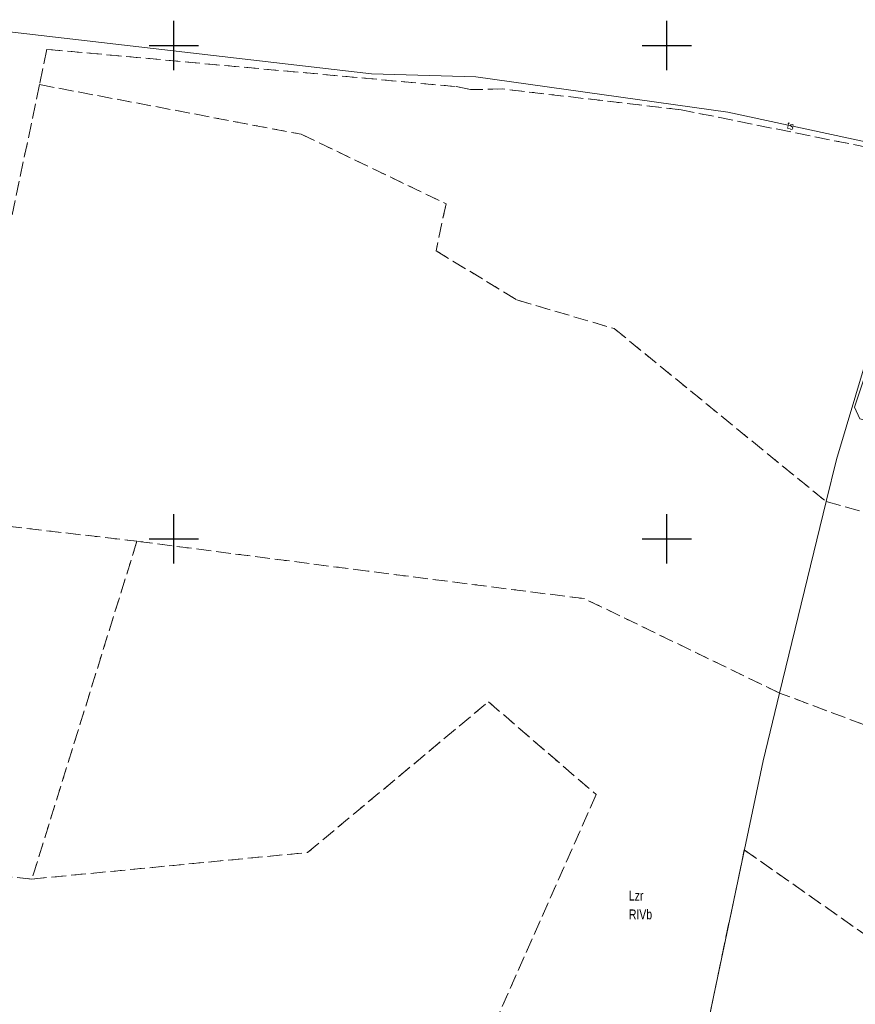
# Model space of a CAD drawing. Header units: metres. Extents: x 7523615 to 7533948, y 5492686 to 5502120.
# Tile 48 of 256: x 7529034 to 7529119, y 5498253 to 5498353. Entities that reach past the tile are written whole.
import ezdxf
from ezdxf.enums import TextEntityAlignment as Align

# ---------------------------------------------------------------- set-up
doc = ezdxf.new("R2010")
doc.units = ezdxf.units.M
for name, pattern in [('219-500', [0]), ('egkk-500', [2, 1.5, -0.5]), ('egug-500', [1, 0.5, -0.5])]:
    doc.linetypes.add(name, pattern=pattern)
doc.layers.get('0').update_dxf_attribs({"color": 2, "lineweight": 5})
doc.styles.get("Standard").update_dxf_attribs({"font": 'Working1250', "width": 0.75})

# ---------------------------------------------------------------- blocks, each defined once
blk = doc.blocks.new('203')
at = {"linetype": 'Continuous', "lineweight": 0}
h = blk.add_hatch(color=0, dxfattribs=at)
edge = h.paths.add_edge_path()
edge.add_arc((0, 0), 0.045, 0, 360)
blk = doc.blocks.new('RAMKA500K')
at = {"color": 0}
for p, q in [((250, 97.5), (250, 102.5)), ((300, 97.5), (300, 102.5)), ((247.5, 100), (252.5, 100)), ((297.5, 100), (302.5, 100)), ((250, 47.5), (250, 52.5)), ((300, 47.5), (300, 52.5)), ((247.5, 50), (252.5, 50)), ((297.5, 50), (302.5, 50))]:
    blk.add_line(p, q, dxfattribs=at)

msp = doc.modelspace()

# ---------------------------------------------------------------- linework, layer by layer
at = {"layer": '217-kontur klasyfikacyjny', "color": 7, "linetype": 'egkk-500', "lineweight": 18, "flags": 128}
for points in [[(7529037.13, 5498349.62), (7529036.38, 5498346.04)], [(7529078.54, 5498345.85), (7529037.13, 5498349.62)], [(7529036.38, 5498346.04), (7529033.13, 5498330.55)], [(7529036.38, 5498346.04), (7529062.93, 5498341.01)], [(7529080.09, 5498345.53), (7529078.54, 5498345.85)], [(7529083.35, 5498345.6), (7529080.09, 5498345.53)], [(7529101.44, 5498343.49), (7529083.35, 5498345.6)], [(7529126.29, 5498338.48), (7529101.44, 5498343.49)], [(7529062.93, 5498341.01), (7529077.61, 5498333.96)], [(7529077.61, 5498333.96), (7529076.59, 5498329.2)], [(7529076.59, 5498329.2), (7529084.8, 5498324.21)], [(7529084.8, 5498324.21), (7529094.66, 5498321.31)], [(7529094.66, 5498321.31), (7529116.16, 5498303.77)], [(7529116.16, 5498303.77), (7529127.56, 5498300.59)], [(7529027.14, 5498301.98), (7529046.26, 5498299.76)], [(7529046.26, 5498299.76), (7529035.61, 5498265.52)], [(7529069.66, 5498296.73), (7529046.26, 5498299.76)], [(7529091.64, 5498293.94), (7529069.66, 5498296.73)], [(7529111.42, 5498284.37), (7529091.64, 5498293.94)], [(7529134.94, 5498275.57), (7529111.42, 5498284.37)], [(7529063.57, 5498268.21), (7529081.9, 5498283.49)], [(7529081.9, 5498283.49), (7529092.83, 5498274.08)], [(7529092.83, 5498274.08), (7529077.35, 5498239.17)], [(7529102.7, 5498243.96), (7529107.85, 5498268.47)], [(7529107.85, 5498268.47), (7529124.09, 5498257.08)], [(7529035.61, 5498265.52), (7529063.57, 5498268.21)], [(7529035.61, 5498265.52), (7529030.63, 5498266.01)]]:
    msp.add_lwpolyline(points, dxfattribs=at)
at = {"layer": '218-kontur użytku gruntowego', "color": 7, "linetype": 'egug-500', "lineweight": 18, "flags": 128}
for points in [[(7529037.13, 5498349.62), (7529036.38, 5498346.04)], [(7529078.54, 5498345.85), (7529037.13, 5498349.62)], [(7529036.38, 5498346.04), (7529033.13, 5498330.55)], [(7529036.38, 5498346.04), (7529062.93, 5498341.01)], [(7529080.09, 5498345.53), (7529078.54, 5498345.85)], [(7529083.35, 5498345.6), (7529080.09, 5498345.53)], [(7529101.44, 5498343.49), (7529083.35, 5498345.6)], [(7529126.29, 5498338.48), (7529101.44, 5498343.49)], [(7529062.93, 5498341.01), (7529077.61, 5498333.96)], [(7529077.61, 5498333.96), (7529076.59, 5498329.2)], [(7529076.59, 5498329.2), (7529084.8, 5498324.21)], [(7529084.8, 5498324.21), (7529094.66, 5498321.31)], [(7529094.66, 5498321.31), (7529116.16, 5498303.77)], [(7529116.16, 5498303.77), (7529127.56, 5498300.59)], [(7529027.14, 5498301.98), (7529046.26, 5498299.76)], [(7529046.26, 5498299.76), (7529035.61, 5498265.52)], [(7529069.66, 5498296.73), (7529046.26, 5498299.76)], [(7529091.64, 5498293.94), (7529069.66, 5498296.73)], [(7529111.42, 5498284.37), (7529091.64, 5498293.94)], [(7529134.94, 5498275.57), (7529111.42, 5498284.37)], [(7529063.57, 5498268.21), (7529081.9, 5498283.49)], [(7529081.9, 5498283.49), (7529092.83, 5498274.08)], [(7529092.83, 5498274.08), (7529077.35, 5498239.17)], [(7529102.7, 5498243.96), (7529107.85, 5498268.47)], [(7529107.85, 5498268.47), (7529124.09, 5498257.08)], [(7529035.61, 5498265.52), (7529063.57, 5498268.21)], [(7529035.61, 5498265.52), (7529030.63, 5498266.01)]]:
    msp.add_lwpolyline(points, dxfattribs=at)
at = {"layer": '219-działka ewidencyjna', "color": 3, "linetype": '219-500', "lineweight": 18, "flags": 128}
for points in [[(7529123.18, 5498328.04), (7529117.21, 5498308.04)], [(7529117.21, 5498308.04), (7529116.16, 5498303.77)], [(7529116.16, 5498303.77), (7529111.42, 5498284.37)], [(7529111.42, 5498284.37), (7529109.75, 5498277.51)], [(7529109.75, 5498277.51), (7529102.7, 5498243.96)]]:
    msp.add_lwpolyline(points, dxfattribs=at)
at = {"layer": 'przewód telekomunikacyjny podziemny', "color": 7, "linetype": 'CONTINUOUS', "lineweight": 18, "flags": 128}
msp.add_lwpolyline([(7529179.84, 5498233.91), (7529152.37, 5498238.72), (7529152.01, 5498239.63), (7529156.29, 5498259.89), (7529158.82, 5498268.44), (7529158.75, 5498269.35), (7529158.05, 5498270.32), (7529158.54, 5498274.64), (7529160.86, 5498280.44), (7529161.16, 5498283.33), (7529161.17, 5498290.38), (7529162.58, 5498301.68), (7529162.02, 5498302.35), (7529119.57, 5498312.15), (7529119.01, 5498313.35), (7529127.22, 5498337.94), (7529126.73, 5498338.83), (7529106.18, 5498343.25), (7529080.64, 5498346.82), (7529070.05, 5498347.14), (7529022.82, 5498352.62)], dxfattribs=at)

# ---------------------------------------------------------------- block references
at = {"layer": '203-punkt graniczny', "color": 3, "linetype": 'CONTINUOUS', "lineweight": 18}
for p in [(7529117.21, 5498308.04), (7529116.16, 5498303.77), (7529111.42, 5498284.37), (7529109.75, 5498277.51)]:
    msp.add_blockref('203', p, dxfattribs=at)
at = {"layer": 'Wstawianie ramki sekcyjnej z opisem', "color": 7, "linetype": 'CONTINUOUS', "lineweight": 13}
msp.add_blockref('RAMKA500K', (7528800, 5498250), dxfattribs=at)

# ---------------------------------------------------------------- texts
at = {"layer": '209-oznaczenie konturu klasyfikacyjnego', "color": 7, "linetype": 'CONTINUOUS', "lineweight": 18, "width": 0.79}
msp.add_text('RIVb', height=1, dxfattribs=at).set_placement((7529096.15, 5498262.44), align=Align.TOP_LEFT)
at = {"layer": '210-oznaczenie konturu użytku gruntowego', "color": 7, "linetype": 'CONTINUOUS', "lineweight": 18, "width": 0.79}
msp.add_text('Lzr', height=1, dxfattribs=at).set_placement((7529096.15, 5498263.34))
at = {"layer": 'przewód telekomunikacyjny podziemny-Atr1', "color": 7, "width": 0.9}
msp.add_text('ts', height=0.75, rotation=347.861, dxfattribs=at).set_placement((7529112.2, 5498341.95), align=Align.MIDDLE_LEFT)

doc.saveas('drawing.dxf')
